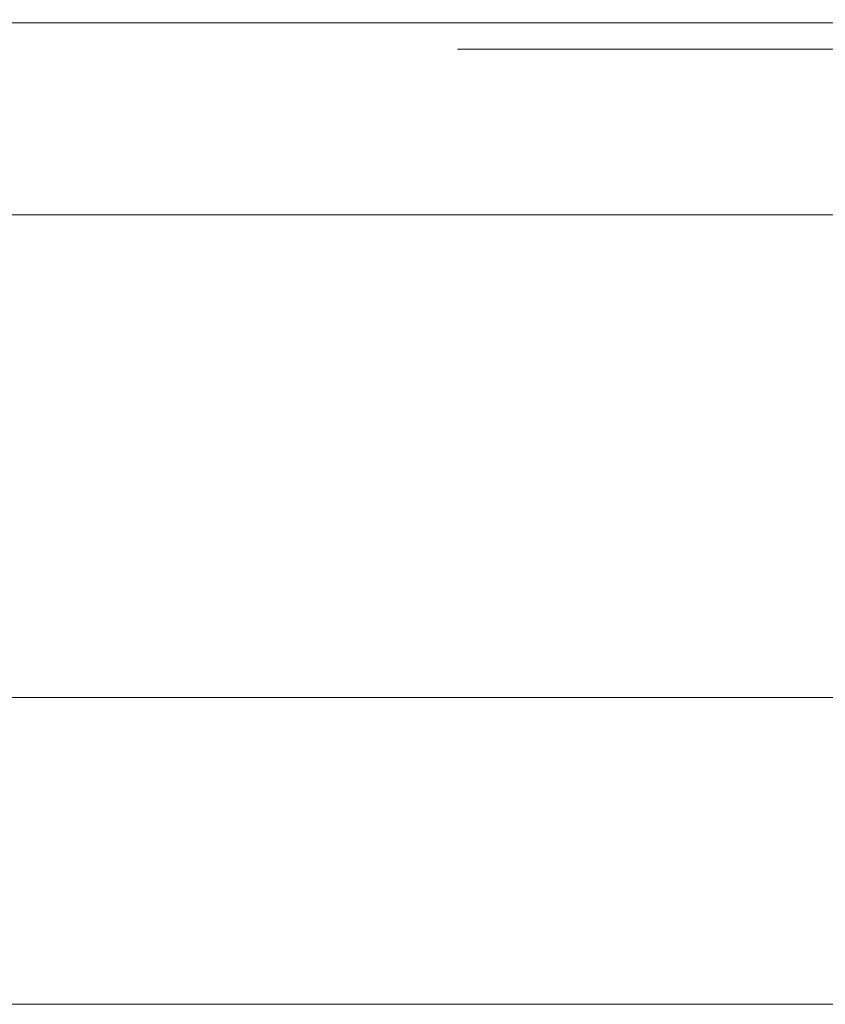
# Model space of a CAD drawing. Header units: millimetres. Extents: x 58537 to 97688, y -8921 to 14216.
# Tile 82 of 189: x 68704 to 68835, y 690 to 851. Entities that reach past the tile are written whole.
import ezdxf

# ---------------------------------------------------------------- set-up
doc = ezdxf.new("R2010")
doc.units = ezdxf.units.MM
doc.header["$MEASUREMENT"] = 0
doc.linetypes.add('Wipeout_Contour', pattern=[1000, 0, -1000])
doc.layers.add('Nowe_A-Armatura', color=7, linetype='Continuous')
doc.layers.add('Nowe_A-Wymiary-Zewnętrzne', color=7, linetype='Continuous')
doc.layers.add('Nowe_A-Armatura_Nr_pióra__1', color=7, linetype='Continuous', lineweight=13)
doc.layers.add('Nowe_A-Wymiary-Zewnętrzne_Nr_pióra__46', color=5, linetype='Continuous', lineweight=15)
doc.layers.add('Nowe_A-Wymiary-Zewnętrzne_Nr_pióra__45', color=7, linetype='Continuous', lineweight=15, true_color=0x40a5ff)
doc.layers.add('Nowe_A-Wymiary-Zewnętrzne_Nr_pióra__85', color=7, linetype='Continuous', lineweight=13, true_color=0x80c2ff)
doc.styles.add('STYL_AUTOMATYCZNY_2', font='arial.ttf')
doc.dimstyles.new('STYL_AUTOMATYCZNY__1', dxfattribs={"dimtxt": 125, "dimasz": 47.5, "dimexe": 0.18, "dimexo": 20, "dimgap": 0, "dimtad": 1, "dimdec": 1, "dimlfac": 0.1, "dimzin": 0, "dimdsep": 46, "dimtxsty": 'STYL_AUTOMATYCZNY_2', "dimblk": 'ARROWHEAD_11', "dimblk1": 'ARROWHEAD_11', "dimblk2": 'ARROWHEAD_11', "dimcen": 0.09, "dimclrd": 256, "dimclre": 256, "dimclrt": 5, "dimadec": 1, "dimazin": 0, "dimtfac": 1, "dimtdec": 4, "dimtmove": 0, "dimatfit": 3, "dimfxl": 0, "dimtolj": 1, "dimtzin": 0, "dimarcsym": 0})

# ---------------------------------------------------------------- blocks, each defined once
blk = doc.blocks.new('ElemPrzekroju_384')
at = {"color": 254, "linetype": 'Wipeout_Contour', "lineweight": 0, "ltscale": 1447302.154633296}
blk.add_wipeout([(68694.25, 690), (68700.17, 689), (68842.29, 689), (68834.76, 644.38), (68827.39, 599.67), (68818.01, 555.32), (68806.93, 511.37), (68802.68, 495.7), (69094.59, 0), (69094.59, 810), (69007.54, 810), (69007.33, 809.27), (69001.28, 791.63), (68994.49, 774.25), (68987.27, 757.06), (68979.72, 740), (68954.72, 740), (68952.32, 727), (68948.76, 714.26), (68944.09, 701.9), (68938.32, 690)], dxfattribs=at).dxf.layer = 'Nowe_A-Armatura'
blk = doc.blocks.new('ElemPrzekroju_385')
at = {"color": 254, "linetype": 'Wipeout_Contour', "lineweight": 0, "ltscale": 206177.584993}
blk.add_wipeout([(68715.42, 850), (68716.12, 849.85), (68729.82, 850)], dxfattribs=at).dxf.layer = 'Nowe_A-Armatura'
at = {"color": 254, "linetype": 'Wipeout_Contour', "lineweight": 0, "ltscale": 206439.529355}
blk.add_wipeout([(68799.72, 849.85), (68823.84, 850), (68799.72, 850)], dxfattribs=at).dxf.layer = 'Nowe_A-Armatura'
at = {"color": 254, "linetype": 'Wipeout_Contour', "lineweight": 0, "ltscale": 206118.184118}
blk.add_wipeout([(68704.02, 848.95), (68693.96, 847.47), (68704.93, 847.47)], dxfattribs=at).dxf.layer = 'Nowe_A-Armatura'
at = {"color": 254, "linetype": 'Wipeout_Contour', "lineweight": 0, "ltscale": 206108.781691}
blk.add_wipeout([(68704.26, 827.67), (68694.39, 845.67), (68694.47, 827.76)], dxfattribs=at).dxf.layer = 'Nowe_A-Armatura'
at = {"color": 254, "linetype": 'Wipeout_Contour', "lineweight": 0, "ltscale": 206420.96393}
blk.add_wipeout([(68662.69, 727), (68873.56, 727), (68873.56, 740)], dxfattribs=at).dxf.layer = 'Nowe_A-Armatura'
at = {"color": 254, "linetype": 'Wipeout_Contour', "lineweight": 0, "ltscale": 206419.803034}
blk.add_wipeout([(68873.56, 701.9), (68662.69, 690), (68873.56, 690)], dxfattribs=at).dxf.layer = 'Nowe_A-Armatura'
at = {"color": 254, "linetype": 'Wipeout_Contour', "lineweight": 0, "ltscale": 206136.414889}
blk.add_wipeout([(68702.01, 850), (68702.92, 849.85), (68715.28, 850)], dxfattribs=at).dxf.layer = 'Nowe_A-Armatura'
at = {"color": 254, "linetype": 'Wipeout_Contour', "lineweight": 0, "ltscale": 274926.498786}
blk.add_wipeout([(68716.12, 849.85), (68730.48, 849.85), (68729.97, 850), (68729.82, 850)], dxfattribs=at).dxf.layer = 'Nowe_A-Armatura'
at = {"color": 254, "linetype": 'Wipeout_Contour', "lineweight": 0, "ltscale": 275291.738166}
blk.add_wipeout([(68799.72, 849.85), (68824.09, 849.85), (68824.09, 850), (68823.84, 850)], dxfattribs=at).dxf.layer = 'Nowe_A-Armatura'
at = {"color": 254, "linetype": 'Wipeout_Contour', "lineweight": 0, "ltscale": 206118.922957}
blk.add_wipeout([(68694.39, 845.67), (68704.26, 827.67), (68705.28, 845.67)], dxfattribs=at).dxf.layer = 'Nowe_A-Armatura'
at = {"color": 254, "linetype": 'Wipeout_Contour', "lineweight": 0, "ltscale": 206211.25518}
blk.add_wipeout([(68662.69, 740), (68662.69, 727), (68873.56, 740)], dxfattribs=at).dxf.layer = 'Nowe_A-Armatura'
at = {"color": 254, "linetype": 'Wipeout_Contour', "lineweight": 0, "ltscale": 206210.074311}
blk.add_wipeout([(68662.69, 701.9), (68662.69, 690), (68873.56, 701.9)], dxfattribs=at).dxf.layer = 'Nowe_A-Armatura'
at = {"layer": 'Nowe_A-Armatura_Nr_pióra__1', "color": 7, "linetype": 'Continuous', "lineweight": 13}
blk.add_line((68662.69, 690), (68873.56, 690), dxfattribs=at)
at = {"color": 254, "linetype": 'Wipeout_Contour', "lineweight": 0, "ltscale": 206179.842844}
blk.add_wipeout([(68717.05, 848.95), (68730.48, 849.85), (68716.12, 849.85)], dxfattribs=at).dxf.layer = 'Nowe_A-Armatura'
at = {"color": 254, "linetype": 'Wipeout_Contour', "lineweight": 0, "ltscale": 206439.767763}
blk.add_wipeout([(68799.72, 849.85), (68799.72, 848.95), (68824.09, 849.85)], dxfattribs=at).dxf.layer = 'Nowe_A-Armatura'
at = {"color": 254, "linetype": 'Wipeout_Contour', "lineweight": 0, "ltscale": 274822.393723}
blk.add_wipeout([(68704.26, 827.67), (68694.47, 827.76), (68699.79, 818.67), (68704.63, 818.67)], dxfattribs=at).dxf.layer = 'Nowe_A-Armatura'
at = {"color": 254, "linetype": 'Wipeout_Contour', "lineweight": 0, "ltscale": 206421.425499}
blk.add_wipeout([(68662.69, 740), (68873.56, 740), (68873.56, 756.97)], dxfattribs=at).dxf.layer = 'Nowe_A-Armatura'
at = {"color": 254, "linetype": 'Wipeout_Contour', "lineweight": 0, "ltscale": 206420.170849}
blk.add_wipeout([(68662.69, 701.9), (68873.56, 701.9), (68873.56, 714.26)], dxfattribs=at).dxf.layer = 'Nowe_A-Armatura'
at = {"color": 254, "linetype": 'Wipeout_Contour', "lineweight": 0, "ltscale": 274869.875756}
blk.add_wipeout([(68702.92, 849.85), (68716.12, 849.85), (68715.42, 850), (68715.28, 850)], dxfattribs=at).dxf.layer = 'Nowe_A-Armatura'
at = {"color": 254, "linetype": 'Wipeout_Contour', "lineweight": 0, "ltscale": 206194.035263}
blk.add_wipeout([(68730.48, 849.85), (68717.05, 848.95), (68731.22, 848.95)], dxfattribs=at).dxf.layer = 'Nowe_A-Armatura'
at = {"color": 254, "linetype": 'Wipeout_Contour', "lineweight": 0, "ltscale": 206463.112531}
blk.add_wipeout([(68824.09, 849.85), (68799.72, 848.95), (68824.09, 848.95)], dxfattribs=at).dxf.layer = 'Nowe_A-Armatura'
at = {"color": 254, "linetype": 'Wipeout_Contour', "lineweight": 0, "ltscale": 206211.763514}
blk.add_wipeout([(68662.69, 740), (68873.56, 756.97), (68662.69, 756.97)], dxfattribs=at).dxf.layer = 'Nowe_A-Armatura'
at = {"color": 254, "linetype": 'Wipeout_Contour', "lineweight": 0, "ltscale": 206210.449532}
blk.add_wipeout([(68662.69, 714.26), (68662.69, 701.9), (68873.56, 714.26)], dxfattribs=at).dxf.layer = 'Nowe_A-Armatura'
at = {"layer": 'Nowe_A-Armatura_Nr_pióra__1', "color": 7, "linetype": 'Continuous', "lineweight": 13}
blk.add_line((68662.69, 740), (68873.56, 740), dxfattribs=at)
at = {"color": 254, "linetype": 'Wipeout_Contour', "lineweight": 0, "ltscale": 206139.237378}
blk.add_wipeout([(68704.02, 848.95), (68716.12, 849.85), (68702.92, 849.85)], dxfattribs=at).dxf.layer = 'Nowe_A-Armatura'
at = {"color": 254, "linetype": 'Wipeout_Contour', "lineweight": 0, "ltscale": 206223.204361}
blk.add_wipeout([(68731.22, 848.95), (68745.3, 849.85), (68730.48, 849.85)], dxfattribs=at).dxf.layer = 'Nowe_A-Armatura'
at = {"color": 254, "linetype": 'Wipeout_Contour', "lineweight": 0, "ltscale": 206366.424936}
blk.add_wipeout([(68775.35, 849.85), (68799.47, 850), (68775.35, 850)], dxfattribs=at).dxf.layer = 'Nowe_A-Armatura'
at = {"color": 254, "linetype": 'Wipeout_Contour', "lineweight": 0, "ltscale": 206512.633778}
blk.add_wipeout([(68824.09, 849.85), (68848.21, 850), (68824.09, 850)], dxfattribs=at).dxf.layer = 'Nowe_A-Armatura'
at = {"color": 254, "linetype": 'Wipeout_Contour', "lineweight": 0, "ltscale": 206421.986756}
blk.add_wipeout([(68662.69, 756.97), (68873.56, 756.97), (68873.56, 774.24)], dxfattribs=at).dxf.layer = 'Nowe_A-Armatura'
at = {"color": 254, "linetype": 'Wipeout_Contour', "lineweight": 0, "ltscale": 206420.558553}
blk.add_wipeout([(68873.56, 727), (68662.69, 714.26), (68873.56, 714.26)], dxfattribs=at).dxf.layer = 'Nowe_A-Armatura'
at = {"color": 254, "linetype": 'Wipeout_Contour', "lineweight": 0, "ltscale": 206152.497584}
blk.add_wipeout([(68716.12, 849.85), (68704.02, 848.95), (68717.05, 848.95)], dxfattribs=at).dxf.layer = 'Nowe_A-Armatura'
at = {"color": 254, "linetype": 'Wipeout_Contour', "lineweight": 0, "ltscale": 206237.584011}
blk.add_wipeout([(68745.3, 849.85), (68731.22, 848.95), (68745.8, 848.95)], dxfattribs=at).dxf.layer = 'Nowe_A-Armatura'
at = {"color": 254, "linetype": 'Wipeout_Contour', "lineweight": 0, "ltscale": 275194.265602}
blk.add_wipeout([(68775.35, 849.85), (68799.72, 849.85), (68799.72, 850), (68799.47, 850)], dxfattribs=at).dxf.layer = 'Nowe_A-Armatura'
at = {"color": 254, "linetype": 'Wipeout_Contour', "lineweight": 0, "ltscale": 275389.210735}
blk.add_wipeout([(68824.09, 849.85), (68848.46, 849.85), (68848.46, 850), (68848.21, 850)], dxfattribs=at).dxf.layer = 'Nowe_A-Armatura'
at = {"color": 254, "linetype": 'Wipeout_Contour', "lineweight": 0, "ltscale": 206212.333143}
blk.add_wipeout([(68873.56, 774.24), (68662.69, 774.24), (68662.69, 756.97)], dxfattribs=at).dxf.layer = 'Nowe_A-Armatura'
at = {"color": 254, "linetype": 'Wipeout_Contour', "lineweight": 0, "ltscale": 206210.844061}
blk.add_wipeout([(68662.69, 727), (68662.69, 714.26), (68873.56, 727)], dxfattribs=at).dxf.layer = 'Nowe_A-Armatura'
at = {"color": 254, "linetype": 'Wipeout_Contour', "lineweight": 0, "ltscale": 206221.527223}
blk.add_wipeout([(68729.97, 850), (68730.48, 849.85), (68744.84, 850)], dxfattribs=at).dxf.layer = 'Nowe_A-Armatura'
at = {"color": 254, "linetype": 'Wipeout_Contour', "lineweight": 0, "ltscale": 206366.663339}
blk.add_wipeout([(68775.35, 849.85), (68775.35, 848.95), (68799.72, 849.85)], dxfattribs=at).dxf.layer = 'Nowe_A-Armatura'
at = {"color": 254, "linetype": 'Wipeout_Contour', "lineweight": 0, "ltscale": 206512.872191}
blk.add_wipeout([(68824.09, 849.85), (68824.09, 848.95), (68848.46, 849.85)], dxfattribs=at).dxf.layer = 'Nowe_A-Armatura'
at = {"color": 254, "linetype": 'Wipeout_Contour', "lineweight": 0, "ltscale": 206225.068366}
blk.add_wipeout([(68731.88, 847.47), (68745.8, 848.95), (68731.22, 848.95)], dxfattribs=at).dxf.layer = 'Nowe_A-Armatura'
at = {"color": 254, "linetype": 'Wipeout_Contour', "lineweight": 0, "ltscale": 206422.57053}
blk.add_wipeout([(68662.69, 774.24), (68873.56, 774.24), (68873.56, 791.78)], dxfattribs=at).dxf.layer = 'Nowe_A-Armatura'
at = {"color": 254, "linetype": 'Wipeout_Contour', "lineweight": 0, "ltscale": 274985.676167}
blk.add_wipeout([(68744.84, 850), (68730.48, 849.85), (68745.3, 849.85), (68744.99, 850)], dxfattribs=at).dxf.layer = 'Nowe_A-Armatura'
at = {"color": 254, "linetype": 'Wipeout_Contour', "lineweight": 0, "ltscale": 206390.008097}
blk.add_wipeout([(68799.72, 849.85), (68775.35, 848.95), (68799.72, 848.95)], dxfattribs=at).dxf.layer = 'Nowe_A-Armatura'
at = {"color": 254, "linetype": 'Wipeout_Contour', "lineweight": 0, "ltscale": 206536.216969}
blk.add_wipeout([(68848.46, 849.85), (68824.09, 848.95), (68848.46, 848.95)], dxfattribs=at).dxf.layer = 'Nowe_A-Armatura'
at = {"color": 254, "linetype": 'Wipeout_Contour', "lineweight": 0, "ltscale": 206239.153947}
blk.add_wipeout([(68745.8, 848.95), (68731.88, 847.47), (68746.26, 847.47)], dxfattribs=at).dxf.layer = 'Nowe_A-Armatura'
at = {"color": 254, "linetype": 'Wipeout_Contour', "lineweight": 0, "ltscale": 206212.925219}
blk.add_wipeout([(68662.69, 791.78), (68662.69, 774.24), (68873.56, 791.78)], dxfattribs=at).dxf.layer = 'Nowe_A-Armatura'
at = {"color": 254, "linetype": 'Wipeout_Contour', "lineweight": 0, "ltscale": 206267.597524}
blk.add_wipeout([(68745.3, 849.85), (68745.8, 848.95), (68760.28, 849.85)], dxfattribs=at).dxf.layer = 'Nowe_A-Armatura'
at = {"color": 254, "linetype": 'Wipeout_Contour', "lineweight": 0, "ltscale": 206182.280437}
blk.add_wipeout([(68717.85, 847.47), (68731.22, 848.95), (68717.05, 848.95)], dxfattribs=at).dxf.layer = 'Nowe_A-Armatura'
at = {"color": 254, "linetype": 'Wipeout_Contour', "lineweight": 0, "ltscale": 206512.831732}
blk.add_wipeout([(68824.09, 847.47), (68848.46, 848.95), (68824.09, 848.95)], dxfattribs=at).dxf.layer = 'Nowe_A-Armatura'
at = {"color": 254, "linetype": 'Wipeout_Contour', "lineweight": 0, "ltscale": 206423.176466}
blk.add_wipeout([(68873.56, 809.56), (68662.69, 791.78), (68873.56, 791.78)], dxfattribs=at).dxf.layer = 'Nowe_A-Armatura'
at = {"color": 254, "linetype": 'Wipeout_Contour', "lineweight": 0, "ltscale": 206281.853313}
blk.add_wipeout([(68760.28, 849.85), (68745.8, 848.95), (68760.53, 848.95)], dxfattribs=at).dxf.layer = 'Nowe_A-Armatura'
at = {"color": 254, "linetype": 'Wipeout_Contour', "lineweight": 0, "ltscale": 206196.182269}
blk.add_wipeout([(68731.22, 848.95), (68717.85, 847.47), (68731.88, 847.47)], dxfattribs=at).dxf.layer = 'Nowe_A-Armatura'
at = {"color": 254, "linetype": 'Wipeout_Contour', "lineweight": 0, "ltscale": 206536.169402}
blk.add_wipeout([(68848.46, 848.95), (68824.09, 847.47), (68848.46, 847.47)], dxfattribs=at).dxf.layer = 'Nowe_A-Armatura'
at = {"color": 254, "linetype": 'Wipeout_Contour', "lineweight": 0, "ltscale": 206213.53934}
blk.add_wipeout([(68662.69, 791.78), (68873.56, 809.56), (68662.69, 809.56)], dxfattribs=at).dxf.layer = 'Nowe_A-Armatura'
at = {"color": 254, "linetype": 'Wipeout_Contour', "lineweight": 0, "ltscale": 206266.521807}
blk.add_wipeout([(68759.98, 850), (68744.99, 850), (68745.3, 849.85)], dxfattribs=at).dxf.layer = 'Nowe_A-Armatura'
at = {"color": 254, "linetype": 'Wipeout_Contour', "lineweight": 0, "ltscale": 206142.150116}
blk.add_wipeout([(68704.93, 847.47), (68717.05, 848.95), (68704.02, 848.95)], dxfattribs=at).dxf.layer = 'Nowe_A-Armatura'
at = {"color": 254, "linetype": 'Wipeout_Contour', "lineweight": 0, "ltscale": 206268.769075}
blk.add_wipeout([(68746.26, 847.47), (68760.53, 848.95), (68745.8, 848.95)], dxfattribs=at).dxf.layer = 'Nowe_A-Armatura'
at = {"color": 254, "linetype": 'Wipeout_Contour', "lineweight": 0, "ltscale": 275045.743518}
blk.add_wipeout([(68759.98, 850), (68745.3, 849.85), (68760.28, 849.85), (68760.14, 850)], dxfattribs=at).dxf.layer = 'Nowe_A-Armatura'
at = {"color": 254, "linetype": 'Wipeout_Contour', "lineweight": 0, "ltscale": 206155.080275}
blk.add_wipeout([(68717.05, 848.95), (68704.93, 847.47), (68717.85, 847.47)], dxfattribs=at).dxf.layer = 'Nowe_A-Armatura'
at = {"color": 254, "linetype": 'Wipeout_Contour', "lineweight": 0, "ltscale": 206282.744506}
blk.add_wipeout([(68760.53, 848.95), (68746.26, 847.47), (68760.76, 847.47)], dxfattribs=at).dxf.layer = 'Nowe_A-Armatura'
at = {"color": 254, "linetype": 'Wipeout_Contour', "lineweight": 0, "ltscale": 206311.869053}
blk.add_wipeout([(68775.19, 850), (68760.14, 850), (68760.28, 849.85)], dxfattribs=at).dxf.layer = 'Nowe_A-Armatura'
at = {"color": 254, "linetype": 'Wipeout_Contour', "lineweight": 0, "ltscale": 206109.404513}
blk.add_wipeout([(68694.39, 845.67), (68704.93, 847.47), (68693.96, 847.47)], dxfattribs=at).dxf.layer = 'Nowe_A-Armatura'
at = {"color": 254, "linetype": 'Wipeout_Contour', "lineweight": 0, "ltscale": 275106.190045}
blk.add_wipeout([(68775.19, 850), (68760.28, 849.85), (68775.35, 849.85), (68775.35, 850)], dxfattribs=at).dxf.layer = 'Nowe_A-Armatura'
at = {"color": 254, "linetype": 'Wipeout_Contour', "lineweight": 0, "ltscale": 206119.760561}
blk.add_wipeout([(68704.93, 847.47), (68694.39, 845.67), (68705.28, 845.67)], dxfattribs=at).dxf.layer = 'Nowe_A-Armatura'
at = {"color": 254, "linetype": 'Wipeout_Contour', "lineweight": 0, "ltscale": 206312.390896}
blk.add_wipeout([(68775.35, 849.85), (68760.28, 849.85), (68760.53, 848.95)], dxfattribs=at).dxf.layer = 'Nowe_A-Armatura'
at = {"color": 254, "linetype": 'Wipeout_Contour', "lineweight": 0, "ltscale": 206141.108292}
blk.add_wipeout([(68715.99, 827.58), (68705.28, 845.67), (68704.26, 827.67)], dxfattribs=at).dxf.layer = 'Nowe_A-Armatura'
at = {"color": 254, "linetype": 'Wipeout_Contour', "lineweight": 0, "ltscale": 206326.452935}
blk.add_wipeout([(68760.53, 848.95), (68775.35, 848.95), (68775.35, 849.85)], dxfattribs=at).dxf.layer = 'Nowe_A-Armatura'
at = {"color": 254, "linetype": 'Wipeout_Contour', "lineweight": 0, "ltscale": 206154.504673}
blk.add_wipeout([(68705.28, 845.67), (68715.99, 827.58), (68718.17, 845.67)], dxfattribs=at).dxf.layer = 'Nowe_A-Armatura'
at = {"color": 254, "linetype": 'Wipeout_Contour', "lineweight": 0, "ltscale": 206144.193977}
blk.add_wipeout([(68705.28, 845.67), (68717.85, 847.47), (68704.93, 847.47)], dxfattribs=at).dxf.layer = 'Nowe_A-Armatura'
at = {"color": 254, "linetype": 'Wipeout_Contour', "lineweight": 0, "ltscale": 206133.918394}
blk.add_wipeout([(68709.86, 818.67), (68704.26, 827.67), (68704.63, 818.67)], dxfattribs=at).dxf.layer = 'Nowe_A-Armatura'
at = {"color": 254, "linetype": 'Wipeout_Contour', "lineweight": 0, "ltscale": 206156.450465}
blk.add_wipeout([(68717.85, 847.47), (68705.28, 845.67), (68718.17, 845.67)], dxfattribs=at).dxf.layer = 'Nowe_A-Armatura'
at = {"color": 254, "linetype": 'Wipeout_Contour', "lineweight": 0, "ltscale": 274865.111405}
blk.add_wipeout([(68715.99, 827.58), (68704.26, 827.67), (68709.86, 818.67), (68715.74, 818.67)], dxfattribs=at).dxf.layer = 'Nowe_A-Armatura'
at = {"color": 254, "linetype": 'Wipeout_Contour', "lineweight": 0, "ltscale": 206178.490907}
blk.add_wipeout([(68728.84, 827.51), (68718.17, 845.67), (68715.99, 827.58)], dxfattribs=at).dxf.layer = 'Nowe_A-Armatura'
at = {"color": 254, "linetype": 'Wipeout_Contour', "lineweight": 0, "ltscale": 206194.299046}
blk.add_wipeout([(68718.17, 845.67), (68728.84, 827.51), (68732.16, 845.67)], dxfattribs=at).dxf.layer = 'Nowe_A-Armatura'
at = {"color": 254, "linetype": 'Wipeout_Contour', "lineweight": 0, "ltscale": 206184.035232}
blk.add_wipeout([(68718.17, 845.67), (68731.88, 847.47), (68717.85, 847.47)], dxfattribs=at).dxf.layer = 'Nowe_A-Armatura'
at = {"color": 254, "linetype": 'Wipeout_Contour', "lineweight": 0, "ltscale": 206168.310573}
blk.add_wipeout([(68715.99, 827.58), (68715.74, 818.67), (68721.4, 818.67)], dxfattribs=at).dxf.layer = 'Nowe_A-Armatura'
at = {"color": 254, "linetype": 'Wipeout_Contour', "lineweight": 0, "ltscale": 206197.352553}
blk.add_wipeout([(68731.88, 847.47), (68718.17, 845.67), (68732.16, 845.67)], dxfattribs=at).dxf.layer = 'Nowe_A-Armatura'
at = {"color": 254, "linetype": 'Wipeout_Contour', "lineweight": 0, "ltscale": 274913.50679}
blk.add_wipeout([(68728.84, 827.51), (68715.99, 827.58), (68721.4, 818.67), (68727.91, 818.67)], dxfattribs=at).dxf.layer = 'Nowe_A-Armatura'
at = {"color": 254, "linetype": 'Wipeout_Contour', "lineweight": 0, "ltscale": 206218.526039}
blk.add_wipeout([(68742.12, 827.45), (68732.16, 845.67), (68728.84, 827.51)], dxfattribs=at).dxf.layer = 'Nowe_A-Armatura'
at = {"color": 254, "linetype": 'Wipeout_Contour', "lineweight": 0, "ltscale": 206235.931397}
blk.add_wipeout([(68732.16, 845.67), (68742.12, 827.45), (68746.46, 845.67)], dxfattribs=at).dxf.layer = 'Nowe_A-Armatura'
at = {"color": 254, "linetype": 'Wipeout_Contour', "lineweight": 0, "ltscale": 206226.435349}
blk.add_wipeout([(68732.16, 845.67), (68746.26, 847.47), (68731.88, 847.47)], dxfattribs=at).dxf.layer = 'Nowe_A-Armatura'
at = {"color": 254, "linetype": 'Wipeout_Contour', "lineweight": 0, "ltscale": 206205.550413}
blk.add_wipeout([(68728.84, 827.51), (68727.91, 818.67), (68733.73, 818.67)], dxfattribs=at).dxf.layer = 'Nowe_A-Armatura'
at = {"color": 254, "linetype": 'Wipeout_Contour', "lineweight": 0, "ltscale": 206240.013293}
blk.add_wipeout([(68746.26, 847.47), (68732.16, 845.67), (68746.46, 845.67)], dxfattribs=at).dxf.layer = 'Nowe_A-Armatura'
at = {"color": 254, "linetype": 'Wipeout_Contour', "lineweight": 0, "ltscale": 274964.681792}
blk.add_wipeout([(68742.12, 827.45), (68728.84, 827.51), (68733.73, 818.67), (68740.53, 818.67)], dxfattribs=at).dxf.layer = 'Nowe_A-Armatura'
at = {"color": 254, "linetype": 'Wipeout_Contour', "lineweight": 0, "ltscale": 206259.581507}
blk.add_wipeout([(68755.67, 827.41), (68746.46, 845.67), (68742.12, 827.45)], dxfattribs=at).dxf.layer = 'Nowe_A-Armatura'
at = {"color": 254, "linetype": 'Wipeout_Contour', "lineweight": 0, "ltscale": 206278.245121}
blk.add_wipeout([(68746.46, 845.67), (68755.67, 827.41), (68760.87, 845.67)], dxfattribs=at).dxf.layer = 'Nowe_A-Armatura'
at = {"color": 254, "linetype": 'Wipeout_Contour', "lineweight": 0, "ltscale": 206269.617749}
blk.add_wipeout([(68746.46, 845.67), (68760.76, 847.47), (68746.26, 847.47)], dxfattribs=at).dxf.layer = 'Nowe_A-Armatura'
at = {"color": 254, "linetype": 'Wipeout_Contour', "lineweight": 0, "ltscale": 206244.051029}
blk.add_wipeout([(68742.12, 827.45), (68740.53, 818.67), (68746.45, 818.67)], dxfattribs=at).dxf.layer = 'Nowe_A-Armatura'
at = {"color": 254, "linetype": 'Wipeout_Contour', "lineweight": 0, "ltscale": 206283.213669}
blk.add_wipeout([(68760.76, 847.47), (68746.46, 845.67), (68760.87, 845.67)], dxfattribs=at).dxf.layer = 'Nowe_A-Armatura'
at = {"color": 254, "linetype": 'Wipeout_Contour', "lineweight": 0, "ltscale": 275017.218857}
blk.add_wipeout([(68755.67, 827.41), (68742.12, 827.45), (68746.45, 818.67), (68753.43, 818.67)], dxfattribs=at).dxf.layer = 'Nowe_A-Armatura'
at = {"color": 254, "linetype": 'Wipeout_Contour', "lineweight": 0, "ltscale": 206301.301735}
blk.add_wipeout([(68769.49, 827.39), (68760.87, 845.67), (68755.67, 827.41)], dxfattribs=at).dxf.layer = 'Nowe_A-Armatura'
at = {"color": 254, "linetype": 'Wipeout_Contour', "lineweight": 0, "ltscale": 206320.995532}
blk.add_wipeout([(68760.87, 845.67), (68769.49, 827.39), (68775.35, 845.67)], dxfattribs=at).dxf.layer = 'Nowe_A-Armatura'
at = {"color": 254, "linetype": 'Wipeout_Contour', "lineweight": 0, "ltscale": 206283.397315}
blk.add_wipeout([(68755.67, 827.41), (68753.43, 818.67), (68759.45, 818.67)], dxfattribs=at).dxf.layer = 'Nowe_A-Armatura'
at = {"color": 254, "linetype": 'Wipeout_Contour', "lineweight": 0, "ltscale": 206313.120721}
blk.add_wipeout([(68760.76, 847.47), (68760.87, 845.67), (68775.35, 847.47)], dxfattribs=at).dxf.layer = 'Nowe_A-Armatura'
at = {"color": 254, "linetype": 'Wipeout_Contour', "lineweight": 0, "ltscale": 275070.84009}
blk.add_wipeout([(68769.49, 827.39), (68755.67, 827.41), (68759.45, 818.67), (68766.59, 818.67)], dxfattribs=at).dxf.layer = 'Nowe_A-Armatura'
at = {"color": 254, "linetype": 'Wipeout_Contour', "lineweight": 0, "ltscale": 206326.682743}
blk.add_wipeout([(68775.35, 847.47), (68760.87, 845.67), (68775.35, 845.67)], dxfattribs=at).dxf.layer = 'Nowe_A-Armatura'
at = {"color": 254, "linetype": 'Wipeout_Contour', "lineweight": 0, "ltscale": 206346.078448}
blk.add_wipeout([(68775.35, 845.67), (68769.49, 827.39), (68785.95, 827.39)], dxfattribs=at).dxf.layer = 'Nowe_A-Armatura'
at = {"color": 254, "linetype": 'Wipeout_Contour', "lineweight": 0, "ltscale": 206368.125011}
blk.add_wipeout([(68775.35, 845.67), (68785.95, 827.39), (68791.6, 845.67)], dxfattribs=at).dxf.layer = 'Nowe_A-Armatura'
at = {"color": 254, "linetype": 'Wipeout_Contour', "lineweight": 0, "ltscale": 206366.564187}
blk.add_wipeout([(68775.35, 845.67), (68799.72, 847.47), (68775.35, 847.47)], dxfattribs=at).dxf.layer = 'Nowe_A-Armatura'
at = {"color": 254, "linetype": 'Wipeout_Contour', "lineweight": 0, "ltscale": 206325.639907}
blk.add_wipeout([(68769.49, 827.39), (68766.59, 818.67), (68774.7, 818.67)], dxfattribs=at).dxf.layer = 'Nowe_A-Armatura'
at = {"color": 254, "linetype": 'Wipeout_Contour', "lineweight": 0, "ltscale": 206389.89796}
blk.add_wipeout([(68799.72, 847.47), (68775.35, 845.67), (68799.72, 845.67)], dxfattribs=at).dxf.layer = 'Nowe_A-Armatura'
at = {"color": 254, "linetype": 'Wipeout_Contour', "lineweight": 0, "ltscale": 275132.898424}
blk.add_wipeout([(68769.49, 827.39), (68774.7, 818.67), (68783.21, 818.67), (68785.95, 827.39)], dxfattribs=at).dxf.layer = 'Nowe_A-Armatura'
at = {"color": 254, "linetype": 'Wipeout_Contour', "lineweight": 0, "ltscale": 206312.831445}
blk.add_wipeout([(68760.53, 848.95), (68760.76, 847.47), (68775.35, 848.95)], dxfattribs=at).dxf.layer = 'Nowe_A-Armatura'
at = {"color": 254, "linetype": 'Wipeout_Contour', "lineweight": 0, "ltscale": 206395.390162}
blk.add_wipeout([(68802.54, 827.38), (68791.6, 845.67), (68785.95, 827.39)], dxfattribs=at).dxf.layer = 'Nowe_A-Armatura'
at = {"color": 254, "linetype": 'Wipeout_Contour', "lineweight": 0, "ltscale": 206326.63532}
blk.add_wipeout([(68775.35, 848.95), (68760.76, 847.47), (68775.35, 847.47)], dxfattribs=at).dxf.layer = 'Nowe_A-Armatura'
at = {"color": 254, "linetype": 'Wipeout_Contour', "lineweight": 0, "ltscale": 206417.179899}
blk.add_wipeout([(68791.6, 845.67), (68802.54, 827.38), (68807.84, 845.67)], dxfattribs=at).dxf.layer = 'Nowe_A-Armatura'
at = {"color": 254, "linetype": 'Wipeout_Contour', "lineweight": 0, "ltscale": 206375.405678}
blk.add_wipeout([(68783.21, 818.67), (68791.37, 818.67), (68785.95, 827.39)], dxfattribs=at).dxf.layer = 'Nowe_A-Armatura'
at = {"color": 254, "linetype": 'Wipeout_Contour', "lineweight": 0, "ltscale": 275199.333712}
blk.add_wipeout([(68785.95, 827.39), (68791.37, 818.67), (68799.95, 818.67), (68802.54, 827.38)], dxfattribs=at).dxf.layer = 'Nowe_A-Armatura'
at = {"color": 254, "linetype": 'Wipeout_Contour', "lineweight": 0, "ltscale": 206444.89873}
blk.add_wipeout([(68819.2, 827.37), (68807.84, 845.67), (68802.54, 827.38)], dxfattribs=at).dxf.layer = 'Nowe_A-Armatura'
at = {"color": 254, "linetype": 'Wipeout_Contour', "lineweight": 0, "ltscale": 206466.30069}
blk.add_wipeout([(68807.84, 845.67), (68819.2, 827.37), (68824.09, 845.67)], dxfattribs=at).dxf.layer = 'Nowe_A-Armatura'
at = {"color": 254, "linetype": 'Wipeout_Contour', "lineweight": 0, "ltscale": 206425.509665}
blk.add_wipeout([(68799.95, 818.67), (68808.12, 818.67), (68802.54, 827.38)], dxfattribs=at).dxf.layer = 'Nowe_A-Armatura'
at = {"color": 254, "linetype": 'Wipeout_Contour', "lineweight": 0, "ltscale": 275266.11916}
blk.add_wipeout([(68802.54, 827.38), (68808.12, 818.67), (68816.76, 818.67), (68819.2, 827.37)], dxfattribs=at).dxf.layer = 'Nowe_A-Armatura'
at = {"color": 254, "linetype": 'Wipeout_Contour', "lineweight": 0, "ltscale": 206494.479289}
blk.add_wipeout([(68835.85, 827.36), (68824.09, 845.67), (68819.2, 827.37)], dxfattribs=at).dxf.layer = 'Nowe_A-Armatura'
at = {"color": 254, "linetype": 'Wipeout_Contour', "lineweight": 0, "ltscale": 206515.422299}
blk.add_wipeout([(68824.09, 845.67), (68835.85, 827.36), (68840.34, 845.67)], dxfattribs=at).dxf.layer = 'Nowe_A-Armatura'
at = {"color": 254, "linetype": 'Wipeout_Contour', "lineweight": 0, "ltscale": 206439.668646}
blk.add_wipeout([(68799.72, 845.67), (68824.09, 847.47), (68799.72, 847.47)], dxfattribs=at).dxf.layer = 'Nowe_A-Armatura'
at = {"color": 254, "linetype": 'Wipeout_Contour', "lineweight": 0, "ltscale": 206475.773816}
blk.add_wipeout([(68816.76, 818.67), (68824.91, 818.67), (68819.2, 827.37)], dxfattribs=at).dxf.layer = 'Nowe_A-Armatura'
at = {"color": 254, "linetype": 'Wipeout_Contour', "lineweight": 0, "ltscale": 206463.002433}
blk.add_wipeout([(68824.09, 847.47), (68799.72, 845.67), (68824.09, 845.67)], dxfattribs=at).dxf.layer = 'Nowe_A-Armatura'
at = {"color": 254, "linetype": 'Wipeout_Contour', "lineweight": 0, "ltscale": 275332.993865}
blk.add_wipeout([(68819.2, 827.37), (68824.91, 818.67), (68833.56, 818.67), (68835.85, 827.36)], dxfattribs=at).dxf.layer = 'Nowe_A-Armatura'
at = {"layer": 'Nowe_A-Armatura_Nr_pióra__1', "color": 7, "linetype": 'Continuous', "lineweight": 13}
blk.add_line((68775.35, 845.67), (68799.72, 845.67), dxfattribs=at)
at = {"color": 254, "linetype": 'Wipeout_Contour', "lineweight": 0, "ltscale": 206512.773109}
blk.add_wipeout([(68824.09, 845.67), (68848.46, 847.47), (68824.09, 847.47)], dxfattribs=at).dxf.layer = 'Nowe_A-Armatura'
at = {"color": 254, "linetype": 'Wipeout_Contour', "lineweight": 0, "ltscale": 206526.000304}
blk.add_wipeout([(68833.56, 818.67), (68841.67, 818.67), (68835.85, 827.36)], dxfattribs=at).dxf.layer = 'Nowe_A-Armatura'
at = {"color": 254, "linetype": 'Wipeout_Contour', "lineweight": 0, "ltscale": 206536.106909}
blk.add_wipeout([(68848.46, 847.47), (68824.09, 845.67), (68848.46, 845.67)], dxfattribs=at).dxf.layer = 'Nowe_A-Armatura'
at = {"color": 254, "linetype": 'Wipeout_Contour', "lineweight": 0, "ltscale": 275198.044215}
blk.add_wipeout([(68769.47, 818.67), (68662.69, 809.56), (68873.56, 809.56), (68873.56, 818.67)], dxfattribs=at).dxf.layer = 'Nowe_A-Armatura'
at = {"layer": 'Nowe_A-Armatura_Nr_pióra__1', "color": 7, "linetype": 'Continuous', "lineweight": 13}
for p, q in [((68799.72, 845.67), (68824.09, 845.67)), ((68824.09, 845.67), (68848.46, 845.67))]:
    blk.add_line(p, q, dxfattribs=at)
at = {"color": 254, "linetype": 'Wipeout_Contour', "lineweight": 0, "ltscale": 206439.72729}
blk.add_wipeout([(68799.72, 847.47), (68824.09, 848.95), (68799.72, 848.95)], dxfattribs=at).dxf.layer = 'Nowe_A-Armatura'
at = {"color": 254, "linetype": 'Wipeout_Contour', "lineweight": 0, "ltscale": 206109.884158}
blk.add_wipeout([(68662.69, 809.56), (68769.47, 818.67), (68662.69, 818.67)], dxfattribs=at).dxf.layer = 'Nowe_A-Armatura'
at = {"layer": 'Nowe_A-Armatura_Nr_pióra__1', "color": 7, "linetype": 'Continuous', "lineweight": 13, "flags": 128}
blk.add_lwpolyline([(68662.69, 818.67), (68769.47, 818.67), (68873.56, 818.67), (68881.94, 819.18), (68889.06, 819.76), (68903.83, 827.54), (68904.81, 828.22), (68918.15, 845.67)], dxfattribs=at)
at = {"color": 254, "linetype": 'Wipeout_Contour', "lineweight": 0, "ltscale": 206463.064947}
blk.add_wipeout([(68824.09, 848.95), (68799.72, 847.47), (68824.09, 847.47)], dxfattribs=at).dxf.layer = 'Nowe_A-Armatura'
at = {"color": 254, "linetype": 'Wipeout_Contour', "lineweight": 0, "ltscale": 206366.622851}
blk.add_wipeout([(68775.35, 847.47), (68799.72, 848.95), (68775.35, 848.95)], dxfattribs=at).dxf.layer = 'Nowe_A-Armatura'
at = {"color": 254, "linetype": 'Wipeout_Contour', "lineweight": 0, "ltscale": 206389.960497}
blk.add_wipeout([(68799.72, 848.95), (68775.35, 847.47), (68799.72, 847.47)], dxfattribs=at).dxf.layer = 'Nowe_A-Armatura'
at = {"layer": 'Nowe_A-Armatura_Nr_pióra__1', "color": 7, "linetype": 'Continuous', "lineweight": 13, "flags": 128}
blk.add_lwpolyline([(68916.54, 847.47), (68913.87, 848.29), (68911.7, 848.95), (68909.66, 849.2), (68905.29, 849.75), (68904.45, 849.8), (68903.72, 849.85), (68896.53, 849.92), (68889.47, 849.98), (68887.82, 849.98), (68873.56, 850), (68664.89, 850), (68662.69, 850), (68662.55, 850), (68656.1, 849.92), (68651.74, 849.85), (68649.56, 849.61), (68644.94, 848.95), (68643.1, 848.31), (68641.13, 847.47)], dxfattribs=at)
blk = doc.blocks.new('*D1013')
at = {"layer": 'Nowe_A-Wymiary-Zewnętrzne_Nr_pióra__45', "linetype": 'Continuous', "lineweight": 15, "true_color": 0x40a5ff}
for points in [[(93173.54, 2200), (93174.49, 2195.22), (93177.2, 2191.16), (93181.25, 2188.45), (93186.04, 2187.5), (93190.82, 2188.45), (93194.88, 2191.16), (93197.59, 2195.22), (93198.54, 2200), (93197.59, 2204.78), (93194.88, 2208.84), (93190.82, 2211.55), (93186.04, 2212.5), (93181.25, 2211.55), (93177.2, 2208.84), (93174.49, 2204.78)], [(93173.54, 0), (93174.49, -4.78), (93177.2, -8.84), (93181.25, -11.55), (93186.04, -12.5), (93190.82, -11.55), (93194.88, -8.84), (93197.59, -4.78), (93198.54, 0), (93197.59, 4.78), (93194.88, 8.84), (93190.82, 11.55), (93186.04, 12.5), (93181.25, 11.55), (93177.2, 8.84), (93174.49, 4.78)]]:
    blk.add_hatch(color=161, dxfattribs=at).paths.add_polyline_path(points)
at = {"layer": 'Nowe_A-Wymiary-Zewnętrzne_Nr_pióra__45', "color": 161, "linetype": 'Continuous', "lineweight": 15, "true_color": 0x40a5ff}
for centre in [(93186.04, 2200), (93186.04, 0)]:
    blk.add_circle(centre, 12.5, dxfattribs=at)
at = {"layer": 'Nowe_A-Wymiary-Zewnętrzne_Nr_pióra__85', "color": 151, "linetype": 'Continuous', "lineweight": 13, "true_color": 0x80c2ff}
for p, q in [((93173.54, 2200), (93139.16, 2200)), ((93232.91, 2200), (93198.54, 2200)), ((93186.04, 12.5), (93186.04, 2187.5)), ((93173.54, 0), (93139.16, 0)), ((93232.91, 0), (93198.54, 0))]:
    blk.add_line(p, q, dxfattribs=at)
at = {"layer": 'Nowe_A-Wymiary-Zewnętrzne_Nr_pióra__46', "color": 5, "lineweight": 15, "char_height": 125, "attachment_point": 7, "rotation": 90, "style": 'STYL_AUTOMATYCZNY_2'}
for s, insert in [('\\A1;{\\pql;\\fArial|b0|i0|c238|p0;\\W1.000000;220,0}', (93161.04, 1052.33)), ('\\A1;{\\pql;\\fArial|b0|i0|c238|p0;\\W1.000000;14,0}', (93161.04, 12.5))]:
    blk.add_mtext(s, dxfattribs=dict(at, insert=insert))
blk = doc.blocks.new('ARROWHEAD_11')
at = {"color": 0, "linetype": 'Continuous', "lineweight": 0}
blk.add_line((0, 0), (-1, 0), dxfattribs=at)
at = {"color": 0, "linetype": 'Continuous', "lineweight": 0, "const_width": 0.25, "flags": 128}
blk.add_lwpolyline([(-0.125, 0, 1), (0.125, 0, 1)], format="xyb", close=True, dxfattribs=at)
blk = doc.blocks.new('*D1027')
at = {"layer": 'Nowe_A-Wymiary-Zewnętrzne_Nr_pióra__45', "linetype": 'Continuous', "lineweight": 15, "true_color": 0x40a5ff}
for points in [[(93506.73, 12845.37), (93507.68, 12840.59), (93510.39, 12836.54), (93514.45, 12833.83), (93519.23, 12832.87), (93524.01, 12833.83), (93528.07, 12836.54), (93530.78, 12840.59), (93531.73, 12845.37), (93530.78, 12850.16), (93528.07, 12854.21), (93524.01, 12856.92), (93519.23, 12857.87), (93514.45, 12856.92), (93510.39, 12854.21), (93507.68, 12850.16)], [(93506.73, -450), (93507.68, -454.78), (93510.39, -458.84), (93514.45, -461.55), (93519.23, -462.5), (93524.01, -461.55), (93528.07, -458.84), (93530.78, -454.78), (93531.73, -450), (93530.78, -445.22), (93528.07, -441.16), (93524.01, -438.45), (93519.23, -437.5), (93514.45, -438.45), (93510.39, -441.16), (93507.68, -445.22)]]:
    blk.add_hatch(color=161, dxfattribs=at).paths.add_polyline_path(points)
at = {"layer": 'Nowe_A-Wymiary-Zewnętrzne_Nr_pióra__45', "color": 161, "linetype": 'Continuous', "lineweight": 15, "true_color": 0x40a5ff}
for centre in [(93519.23, 12845.37), (93519.23, -450)]:
    blk.add_circle(centre, 12.5, dxfattribs=at)
at = {"layer": 'Nowe_A-Wymiary-Zewnętrzne_Nr_pióra__85', "color": 151, "linetype": 'Continuous', "lineweight": 13, "true_color": 0x80c2ff}
for p, q in [((93519.23, 12857.87), (93519.23, 12870.37)), ((93506.73, 12845.37), (93472.36, 12845.37)), ((93566.11, 12845.37), (93531.73, 12845.37)), ((93519.23, -437.5), (93519.23, 12832.87)), ((93506.73, -450), (93472.36, -450)), ((93566.11, -450), (93531.73, -450)), ((93519.23, -475), (93519.23, -462.5))]:
    blk.add_line(p, q, dxfattribs=at)
at = {"layer": 'Nowe_A-Wymiary-Zewnętrzne_Nr_pióra__46', "color": 5, "lineweight": 15, "insert": (93494.23, 5911.71), "char_height": 125, "attachment_point": 7, "rotation": 90, "style": 'STYL_AUTOMATYCZNY_2'}
blk.add_mtext('\\A1;{\\pql;\\fArial|b0|i0|c238|p0;\\W1.000000;1\xa0329,5}', dxfattribs=at)
blk = doc.blocks.new('*D1032')
at = {"layer": 'Nowe_A-Wymiary-Zewnętrzne_Nr_pióra__45', "linetype": 'Continuous', "lineweight": 15, "true_color": 0x40a5ff}
for points in [[(90228.51, 2200), (90229.46, 2195.22), (90232.17, 2191.16), (90236.23, 2188.45), (90241.01, 2187.5), (90245.79, 2188.45), (90249.85, 2191.16), (90252.56, 2195.22), (90253.51, 2200), (90252.56, 2204.78), (90249.85, 2208.84), (90245.79, 2211.55), (90241.01, 2212.5), (90236.23, 2211.55), (90232.17, 2208.84), (90229.46, 2204.78)], [(90228.51, 0), (90229.46, -4.78), (90232.17, -8.84), (90236.23, -11.55), (90241.01, -12.5), (90245.79, -11.55), (90249.85, -8.84), (90252.56, -4.78), (90253.51, 0), (90252.56, 4.78), (90249.85, 8.84), (90245.79, 11.55), (90241.01, 12.5), (90236.23, 11.55), (90232.17, 8.84), (90229.46, 4.78)]]:
    blk.add_hatch(color=161, dxfattribs=at).paths.add_polyline_path(points)
at = {"layer": 'Nowe_A-Wymiary-Zewnętrzne_Nr_pióra__45', "color": 161, "linetype": 'Continuous', "lineweight": 15, "true_color": 0x40a5ff}
for centre in [(90241.01, 2200), (90241.01, 0)]:
    blk.add_circle(centre, 12.5, dxfattribs=at)
at = {"layer": 'Nowe_A-Wymiary-Zewnętrzne_Nr_pióra__85', "color": 151, "linetype": 'Continuous', "lineweight": 13, "true_color": 0x80c2ff}
for p, q in [((90228.51, 2200), (90194.13, 2200)), ((90287.88, 2200), (90253.51, 2200)), ((90241.01, 12.5), (90241.01, 2187.5)), ((90228.51, 0), (90194.13, 0)), ((90287.88, 0), (90253.51, 0))]:
    blk.add_line(p, q, dxfattribs=at)
at = {"layer": 'Nowe_A-Wymiary-Zewnętrzne_Nr_pióra__46', "color": 5, "lineweight": 15, "char_height": 125, "attachment_point": 7, "rotation": 90, "style": 'STYL_AUTOMATYCZNY_2'}
for s, insert in [('\\A1;{\\pql;\\fArial|b0|i0|c238|p0;\\W1.000000;34,0}', (90216.01, 1853.85)), ('\\A1;{\\pql;\\fArial|b0|i0|c238|p0;\\W1.000000;220,0}', (90216.01, 718.68))]:
    blk.add_mtext(s, dxfattribs=dict(at, insert=insert))
blk = doc.blocks.new('*D1049')
at = {"layer": 'Nowe_A-Wymiary-Zewnętrzne_Nr_pióra__45', "linetype": 'Continuous', "lineweight": 15, "true_color": 0x40a5ff}
for points in [[(77300.15, 1370), (77301.1, 1365.22), (77303.81, 1361.16), (77307.87, 1358.45), (77312.65, 1357.5), (77317.44, 1358.45), (77321.49, 1361.16), (77324.2, 1365.22), (77325.15, 1370), (77324.2, 1374.78), (77321.49, 1378.84), (77317.44, 1381.55), (77312.65, 1382.5), (77307.87, 1381.55), (77303.81, 1378.84), (77301.1, 1374.78)], [(77300.15, 0), (77301.1, -4.78), (77303.81, -8.84), (77307.87, -11.55), (77312.65, -12.5), (77317.44, -11.55), (77321.49, -8.84), (77324.2, -4.78), (77325.15, 0), (77324.2, 4.78), (77321.49, 8.84), (77317.44, 11.55), (77312.65, 12.5), (77307.87, 11.55), (77303.81, 8.84), (77301.1, 4.78)]]:
    blk.add_hatch(color=161, dxfattribs=at).paths.add_polyline_path(points)
at = {"layer": 'Nowe_A-Wymiary-Zewnętrzne_Nr_pióra__45', "color": 161, "linetype": 'Continuous', "lineweight": 15, "true_color": 0x40a5ff}
for centre in [(77312.65, 1370), (77312.65, 0)]:
    blk.add_circle(centre, 12.5, dxfattribs=at)
at = {"layer": 'Nowe_A-Wymiary-Zewnętrzne_Nr_pióra__85', "color": 151, "linetype": 'Continuous', "lineweight": 13, "true_color": 0x80c2ff}
for p, q in [((77300.15, 1370), (77265.78, 1370)), ((77359.53, 1370), (77325.15, 1370)), ((77312.65, 12.5), (77312.65, 1357.5)), ((77300.15, 0), (77265.78, 0)), ((77359.53, 0), (77325.15, 0))]:
    blk.add_line(p, q, dxfattribs=at)
at = {"layer": 'Nowe_A-Wymiary-Zewnętrzne_Nr_pióra__46', "color": 5, "lineweight": 15, "char_height": 125, "attachment_point": 7, "rotation": 90, "style": 'STYL_AUTOMATYCZNY_2'}
for s, insert in [('\\A1;{\\pql;\\fArial|b0|i0|c238|p0;\\W1.000000;16,0}', (77287.65, 1023.85)), ('\\A1;{\\pql;\\fArial|b0|i0|c238|p0;\\W1.000000;137,0}', (77287.65, 303.68))]:
    blk.add_mtext(s, dxfattribs=dict(at, insert=insert))

msp = doc.modelspace()

# ---------------------------------------------------------------- block references
at = {"layer": 'Nowe_A-Armatura', "lineweight": 0}
msp.add_blockref('ElemPrzekroju_384', (0, 0), dxfattribs=at)

# ---------------------------------------------------------------- next in the draw order: block references
msp.add_blockref('ElemPrzekroju_385', (0, 0), dxfattribs=at)

# ---------------------------------------------------------------- next in the draw order: dimensions: what is measured, and where the dimension line sits
at = {"layer": 'Nowe_A-Wymiary-Zewnętrzne', "color": 151, "linetype": 'Continuous', "lineweight": 13, "true_color": 0x80c2ff}
for base, p1, p2, picture, middle in [((93519.23, 12845.37), (63041.84, -450), (64717.21, 12845.37), '*D1027', (93431.73, 6192.83)), ((93186.04, 2200), (58537.27, 0), (64770.07, 2200), '*D1013', (93098.54, 1261.72)), ((90241.01, 2200), (58537.27, 0), (65240.07, 2200), '*D1032', (90153.51, 928.07)), ((77312.65, 1370), (58537.27, 0), (77870.07, 1370), '*D1049', (77225.15, 513.07))]:
    dim = msp.add_linear_dim(base=base, p1=p1, p2=p2, angle=90, dimstyle='STYL_AUTOMATYCZNY__1', dxfattribs=at)
    dim.commit()
    dim.dimension.update_dxf_attribs({"geometry": picture, "text_midpoint": middle, "dimtype": 160, "text_rotation": 90})

doc.saveas('drawing.dxf')
